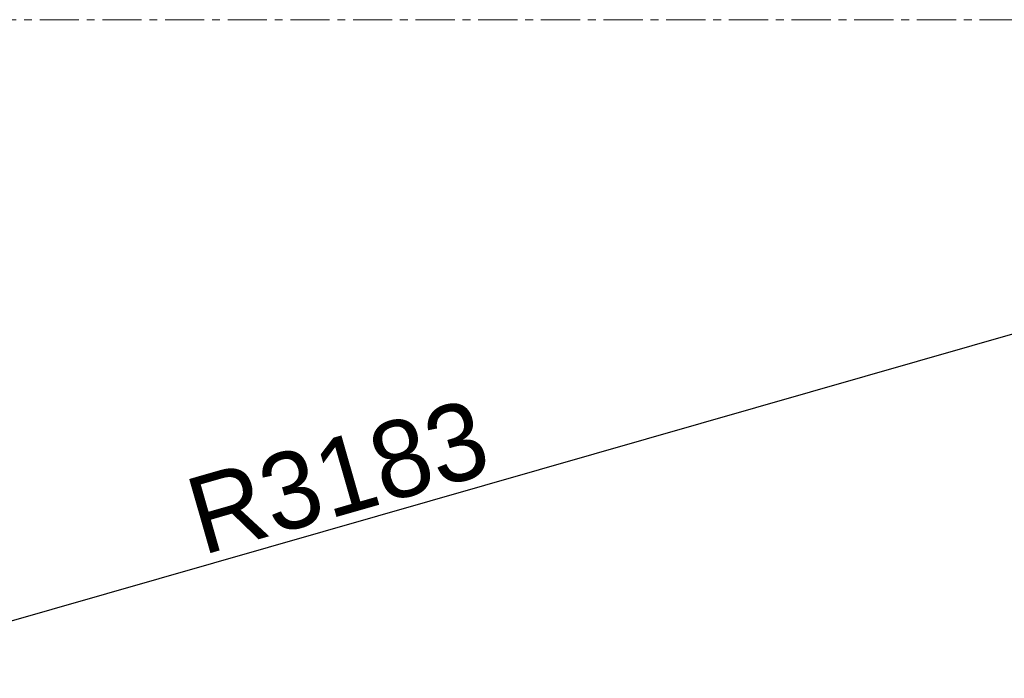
# Model space of a CAD drawing. Header units: millimetres. Extents: x -10540 to 6039, y -7467 to 6433.
# Tile 44 of 177: x -3959 to -2682, y -2112 to -1258. Entities that reach past the tile are written whole.
import ezdxf

# ---------------------------------------------------------------- set-up
doc = ezdxf.new("R2010")
doc.units = ezdxf.units.MM
doc.header["$LTSCALE"] = 8
doc.header["$PDSIZE"] = -1
doc.linetypes.add('CENTER', pattern=[10.16, 6.35, -1.27, 1.27, -1.27])
doc.layers.get('Defpoints').update_dxf_attribs({"true_color": 0x5e5e5e})
doc.layers.add('2细线层', color=4, linetype='Continuous', lineweight=13)
doc.dimstyles.new('ISO-25', dxfattribs={"dimscale": 20, "dimtxt": 5, "dimasz": 6, "dimexe": 6, "dimexo": 0.625, "dimtad": 1, "dimtoh": 1, "dimdec": 0, "dimtxsty": 'Standard', "dimcen": 2.5, "dimclrd": 1, "dimclre": 1, "dimclrt": 4, "dimadec": 1, "dimazin": 2, "dimtfac": 1, "dimtdec": 0, "dimtmove": 0, "dimatfit": 0, "dimfxl": 1, "dimarcsym": 0})

# ---------------------------------------------------------------- blocks, each defined once
blk = doc.blocks.new('*D101')
at = {"layer": '2细线层', "color": 1, "linetype": 'ByBlock', "lineweight": -2, "transparency": 16777216}
blk.add_line((-5001.2, -2333.3), (-2056.7, -1489.3), dxfattribs=at)
at = {"layer": '2细线层', "color": 1, "linetype": 'ByBlock', "transparency": 16777216}
blk.add_solid([(-2062.2, -1470.1), (-2051.2, -1508.6), (-1941.4, -1456.3)], dxfattribs=at)
at = {"layer": 'Defpoints', "color": 0, "linetype": 'ByBlock', "transparency": 16777216}
for p in [(-1941.4, -1456.3), (-5001.2, -2333.3)]:
    blk.add_point(p, dxfattribs=at)
at = {"layer": '2细线层', "color": 4, "linetype": 'ByBlock', "transparency": 16777216, "insert": (-3546.2, -1851.2), "char_height": 100, "attachment_point": 5, "rotation": 15.9934}
blk.add_mtext('R3183', dxfattribs=at)

msp = doc.modelspace()

# ---------------------------------------------------------------- linework, layer by layer
at = {"layer": '2细线层', "color": 2, "linetype": 'CENTER'}
msp.add_line((-7996.9, -1257.6), (-2005.4, -1257.6), dxfattribs=at)

# ---------------------------------------------------------------- dimensions: what is measured, and where the dimension line sits
at = {"layer": '2细线层', "color": 4, "linetype": 'ByBlock'}
dim = msp.add_radius_dim(center=(-5001.2, -2333.3), mpoint=(-1941.4, -1456.3), dimstyle='ISO-25', dxfattribs=at)
dim.commit()
dim.dimension.update_dxf_attribs({"geometry": '*D101', "text_midpoint": (-3546.2, -1851.2)})

doc.saveas('drawing.dxf')
